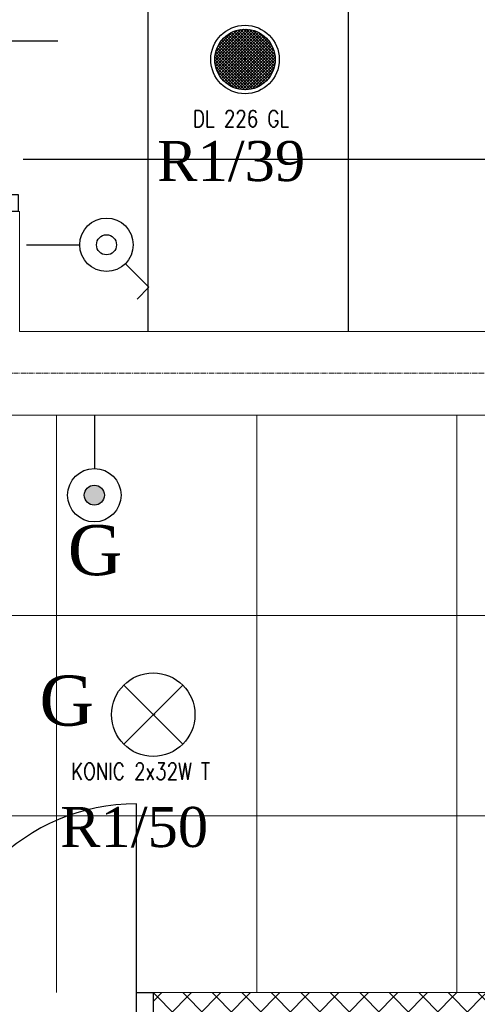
# Model space of a CAD drawing. Header units: centimetres. Extents: x 88729 to 133553, y -16225 to 14174.
# Tile 169 of 231: x 92031 to 92168, y -7050 to -6755. Entities that reach past the tile are written whole.
import ezdxf
from ezdxf.enums import TextEntityAlignment as Align

# ---------------------------------------------------------------- set-up
doc = ezdxf.new("R2010")
doc.units = ezdxf.units.CM
doc.linetypes.add('CENTER2', pattern=[1.125, 0.75, -0.125, 0.125, -0.125])
for name, color, linetype in [('A-OS', 252, 'CENTER2'), ('A-SCIANY', 252, 'Continuous'), ('A-SUFITY', 252, 'Continuous'), ('E_Istn', 170, 'Continuous'), ('E_opisy siły', 5, 'Continuous'), ('E_PODKLAD', 7, 'Continuous'), ('E_siła', 5, 'Continuous'), ('klinkier', 252, 'Continuous'), ('koncepcja', 252, 'Continuous'), ('R-MET-IWE', 252, 'Continuous'), ('RLX_L_9242650+6100', 3, 'Continuous'), ('S-DRZ-', 252, 'Continuous'), ('S-DRZ-O', 252, 'Continuous'), ('S-DRZ-SKRZYD', 252, 'Continuous'), ('S-DRZ-WEGAR', 252, 'Continuous')]:
    doc.layers.add(name, color=color, linetype=linetype)
for name, color, linetype, lineweight in [('A-SLUSARKA', 252, 'Continuous', 13), ('E_Istn_pozostaje', 132, 'Continuous', 25), ('rz_zelbet', 252, 'Continuous', 20)]:
    doc.layers.add(name, color=color, linetype=linetype, lineweight=lineweight)
doc.styles.add('MM_050', font='romans.shx', dxfattribs={"width": 0.8, "height": 16})
doc.styles.add('old', font='BOOKOS.TTF')
doc.styles.get("Standard").update_dxf_attribs({"font": 'txt.shx'})

# ---------------------------------------------------------------- blocks, each defined once
blk = doc.blocks.new('RLX_DL_226_GL')
at = {"ltscale": 0.1}
h = blk.add_hatch(dxfattribs=at)
h.set_pattern_fill('ANSI37', color=256, scale=5, style=0)
h.set_pattern_definition([(45, (0, 0), (-0.441942, 0.441942), []), (135, (0, 0), (-0.441942, -0.441942), [])])
h.paths.add_polyline_path([(-9.05, 0, 1), (9.05, 0, 1)])
h.paths.add_polyline_path([(-0.01, -0.03), (0.58, -0.03), (0.58, 0.13), (-0.01, 0.13)], flags=24)
for p, q in [((-0.2, 0), (0, 0)), ((0, -0.2), (0, 0.2)), ((0, 0), (0.2, 0))]:
    blk.add_line(p, q, dxfattribs=at)
for radius in [10.25, 9.05]:
    blk.add_circle((0, 0), radius, dxfattribs=at)
at = {"ltscale": 0.1, "insert": (-15.59, -15.23), "char_height": 5, "width": 37.6033, "attachment_point": 1, "style": 'MM_050'}
blk.add_mtext('DL 226 GL', dxfattribs=at)
at = {"ltscale": 0.1, "flags": 9}
blk.add_attdef('RLXLUM', (0, 0), '', height=0.1, dxfattribs=at)
blk = doc.blocks.new('E_łącznik jednobiegunowy_IP44')
at = {"linetype": 'Continuous', "ltscale": 0.5}
for p, q in [((5.66, 29.66), (12.73, 36.73)), ((16.26, 33.19), (12.73, 36.73)), ((0, 0), (0, 16))]:
    blk.add_line(p, q, dxfattribs=at)
for radius in [8, 3]:
    blk.add_circle((0, 24), radius, dxfattribs=at)
at = {"linetype": 'Continuous', "ltscale": 0.5, "style": 'old', "flags": 4}
blk.add_attdef('OBWÓD', (12.73, 36.73), '', height=12, dxfattribs=at)
blk = doc.blocks.new('E_łącznik bistabilny IP20')
at = {"linetype": 'Continuous', "ltscale": 0.5}
blk.add_hatch(color=256, dxfattribs=at).paths.add_polyline_path([(-3, 24, 1), (3, 24, 1)])
blk.add_line((0, 0), (0, 16), dxfattribs=at)
for radius in [8, 3]:
    blk.add_circle((0, 24), radius, dxfattribs=at)
at = {"linetype": 'Continuous', "ltscale": 0.5, "style": 'old', "flags": 4}
blk.add_attdef('OBWÓD', (5.88, 29.43), '', height=12, dxfattribs=at)
blk = doc.blocks.new('E_opis siły')
at = {"layer": 'E_siła', "linetype": 'Continuous', "ltscale": 0.5, "style": 'old', "flags": 4}
blk.add_attdef('OBWÓD', (0, 0), '', height=12, dxfattribs=at)
blk = doc.blocks.new('D90-L-DL')
at = {"layer": 'S-DRZ-'}
blk.add_arc((-45, 0), 90, 270, 0, dxfattribs=at)
at = {"layer": 'S-DRZ-O'}
blk.add_line((0, 15.12), (0, -15.12), dxfattribs=at)
at = {"layer": 'S-DRZ-SKRZYD'}
blk.add_line((-45, 0), (-45, -90), dxfattribs=at)
at = {"layer": 'S-DRZ-WEGAR'}
for points in [[(-50, -3.5), (-45, -3.5), (-45, 3.5), (-50, 3.5)], [(45, 3.5), (50, 3.5), (50, -3.5), (45, -3.5)]]:
    blk.add_lwpolyline(points, close=True, dxfattribs=at)
blk = doc.blocks.new('A$C07123322')
at = {"layer": 'A-SLUSARKA', "xscale": 1.020000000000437, "yscale": 1.020000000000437, "zscale": 1.020000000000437, "rotation": 270}
blk.add_blockref('D90-L-DL', (40.58, -45.9), dxfattribs=at)
blk = doc.blocks.new('A$C788011A3')
at = {"layer": 'S-DRZ-'}
for centre, radius, start, end in [((5, 15.12), 90, 360, 90), ((155, 15.12), 60.07, 90, 180)]:
    blk.add_arc(centre, radius, start, end, dxfattribs=at)
at = {"layer": 'S-DRZ-O'}
blk.add_line((94.93, 0), (94.93, 30.24), dxfattribs=at)
at = {"layer": 'S-DRZ-SKRZYD'}
for p, q in [((5, 15.12), (5, 105.12)), ((155, 15.12), (155, 75.19))]:
    blk.add_line(p, q, dxfattribs=at)
at = {"layer": 'S-DRZ-WEGAR'}
for points in [[(0, 18.62), (5, 18.62), (5, 11.62), (0, 11.62)], [(155, 18.62), (160, 18.62), (160, 11.62), (155, 11.62)]]:
    blk.add_lwpolyline(points, close=True, dxfattribs=at)
blk = doc.blocks.new('A$Ce817dbbb')
at = {"layer": 'klinkier', "lineweight": 9, "ltscale": 0.1}
h = blk.add_hatch(dxfattribs=at)
h.set_pattern_fill('ANSI37', color=252, scale=50, style=0)
h.set_pattern_definition([(45, (-34168.379, 15027.049), (-4.4194174, 4.4194174), []), (135, (-34168.379, 15027.049), (-4.4194174, -4.4194174), [])])
h.paths.add_polyline_path([(669.1, -17512.02), (669.1, -17519.02), (704.1, -17519.02), (1242.78, -17519.02), (1242.78, -17512.02)])
h.paths.add_polyline_path([(1242.78, -17512.02), (1242.78, -17519.02), (1341.6, -17519.02), (1341.6, -17512.02)])
h.paths.add_polyline_path([(1341.6, -17519.02), (1349.1, -17519.02), (1349.1, -17512.02), (1341.6, -17512.02)])
h.paths.add_polyline_path([(1634.1, -17519.02), (1634.1, -17512.02), (1509.1, -17512.02), (1509.1, -17519.02), (1544.1, -17519.02)])
at = {"layer": 'A-OS', "color": 252, "lineweight": 9, "ltscale": 2}
blk.add_line((-2608.23, -17326.52), (3323.95, -17326.52), dxfattribs=at)
at = {"layer": 'A-SCIANY', "color": 252, "lineweight": 9, "ltscale": 3}
for p, q in [((617.1, -17278.02), (629.1, -17278.02)), ((629.1, -17278.02), (629.1, -17314.02)), ((629.1, -17314.02), (1004.1, -17314.02)), ((669.1, -17512.02), (1349.1, -17512.02))]:
    blk.add_line(p, q, dxfattribs=at)
blk.add_lwpolyline([(1029.1, -17339.02), (617.1, -17339.02), (617.1, -17339.02)], dxfattribs=at)
at = {"layer": 'A-SUFITY', "ltscale": 0.1}
for p, q in [((667.6, -17314.02), (667.6, -17091.02)), ((727.6, -17314.02), (727.6, -17091.02)), ((1005.1, -17262.52), (630.1, -17262.52))]:
    blk.add_line(p, q, dxfattribs=at)
at = {"layer": 'A-SUFITY', "lineweight": 0, "ltscale": 0.1}
for p, q in [((640.1, -17339.02), (640.1, -17512.02)), ((700.1, -17339.02), (700.1, -17512.02)), ((760.1, -17339.02), (760.1, -17512.02)), ((1000.1, -17399.02), (-346.9, -17399.02)), ((1000.1, -17459.02), (-346.9, -17459.02))]:
    blk.add_line(p, q, dxfattribs=at)
at = {"layer": 'koncepcja', "color": 252, "lineweight": 9}
blk.add_blockref('A$C07123322', (584.53, -17181.12), dxfattribs=at)
at = {"layer": 'rz_zelbet', "color": 252, "lineweight": 9, "ltscale": 0.1}
blk.add_blockref('A$C788011A3', (509.1, -17530.64), dxfattribs=at)
at = {"layer": 'R-MET-IWE', "color": 252, "lineweight": 9, "width": 0.75}
for tag, rotation, p in [('0-', 90, (-1139.05, -4143.61)), ('0-', 90, (-1113.05, -4143.61)), ('0-', 90, (-1087.05, -4143.61)), ('2-', 90, (-796.05, -4143.61)), ('2-', 90, (-505.05, -4143.61)), ('0-', 90, (-480.05, -4143.61)), ('0-', 90, (-456.05, -4143.61)), ('2-', 90, (-166.05, -4143.61)), ('2-', 90, (-625.66, -4833.61)), ('2-', 90, (-599.66, -4833.61)), ('2-', 90, (-573.66, -4833.61)), ('0-', 180, (-2169.64, -4848.47)), ('0-', 180, (-2169.64, -4873.47)), ('0-', 180, (-2169.64, -4899.47)), ('-2', 90, (-1661.47, -4961.65)), ('-2', 90, (-1636.47, -4961.65)), ('0-', 270, (-1489.78, -4968.06)), ('0-', 270, (-1464.78, -4968.06)), ('0-', 270, (-1439.78, -4968.06)), ('0-', 270, (-1364.78, -4968.06)), ('0-', 270, (-1339.78, -4968.06)), ('0-', 270, (-1314.78, -4968.06)), ('0-', 270, (328.22, -4968.06)), ('0-', 270, (354.22, -4968.06)), ('0-', 270, (1256.22, -4968.06)), ('0-', 270, (1282.22, -4968.06)), ('0-', 90, (-513.05, -5496.61)), ('0-', 90, (-487.05, -5496.61)), ('K.S.-', 90, (-487.05, -5766.11)), ('0-', 90, (-513.05, -5766.11)), ('1-', 90, (-539.05, -6114.61)), ('0-', 90, (-513.05, -6114.61)), ('0-', 90, (-487.05, -6114.61)), ('0-', 90, (301.95, -6545.61)), ('0-', 90, (327.95, -6545.61)), ('0-', 90, (353.95, -6545.61)), ('0-', 90, (416.11, -6545.61)), ('0-', 90, (1255.95, -6545.61)), ('0-', 90, (1281.95, -6545.61)), ('1-', 90, (2382.95, -6845.61)), ('1-', 90, (2408.95, -6845.61)), ('1-', 90, (2434.95, -6845.61)), ('1-', 90, (2827.95, -6845.61)), ('1-', 90, (2853.95, -6845.61)), ('1-', 90, (2879.95, -6845.61)), ('<-2', 90, (-910.64, -10482.41)), ('2->', 90, (-718.15, -10854.38)), ('2->', 90, (-692.15, -10854.38)), ('2->', 90, (-744.15, -10870.8)), ('-0', 90, (-186.09, -12450.12)), ('1-', 90, (2264.47, -12866.38)), ('1-', 90, (2290.47, -12866.38)), ('1-', 90, (2316.47, -12866.38)), ('1-', 90, (2709.47, -12866.38)), ('1-', 90, (2735.47, -12866.38)), ('1-', 90, (2761.47, -12866.38)), ('<-KL', 90, (-700.01, -16780.91)), ('-0', 90, (-179.94, -18957.53)), ('0->', 90, (-1257.53, -23179.05)), ('0->', 90, (-1231.53, -23179.05)), ('0->', 90, (-1205.53, -23179.05)), ('0->', 90, (-600.53, -23179.05)), ('0->', 90, (-574.53, -23179.05)), ('0->', 90, (-1692.53, -24074.05)), ('0->', 90, (-1666.53, -24074.05)), ('0->', 90, (-1640.53, -24074.05)), ('0->', 90, (-1486.53, -24074.05)), ('0->', 90, (-1460.53, -24074.05)), ('0->', 90, (-1434.53, -24074.05)), ('<-0', 90, (-499.82, -24383.56)), ('<-0', 90, (-298.11, -24383.56)), ('<-0', 180, (-587.12, -25088.86)), ('<-0', 270, (-496.63, -25202.68)), ('<-0', 180, (-1353.25, -25419.36)), ('<-0', 180, (-1187.25, -25444.1)), ('<-0', 90, (-179.61, -25454.22)), ('<-0', 90, (-69.59, -26375.36)), ('<-0', 90, (-43.59, -26375.36))]:
    blk.add_attdef(tag, text='', height=17, rotation=rotation, dxfattribs=at).set_placement(p, align=Align.MIDDLE)
for tag, p in [('2-', (1424.81, -4179.2)), ('2-', (1424.81, -4205.2)), ('K.S.-', (-76.89, -4264.2)), ('KL-', (-613.13, -4292.18)), ('1-', (-613.13, -4312.18)), ('1-', (-613.13, -4332.18)), ('K.S.-', (1414.13, -4333.66)), ('0-', (-70.19, -4341.2)), ('0-', (469.81, -4341.2)), ('1-', (-613.13, -4352.18)), ('0-', (1424.81, -4361.2)), ('0-', (-70.19, -4367.2)), ('1-', (469.81, -4367.2)), ('0-', (1099.81, -4368.2)), ('2-', (1424.81, -4387.2)), ('1-', (-70.19, -4393.2)), ('1-', (469.81, -4393.2)), ('1-', (1099.81, -4394.2)), ('2-', (1424.81, -4413.2)), ('2-', (-70.19, -4419.2)), ('2-', (1099.81, -4420.2)), ('K.S.-', (-76.89, -4445.2)), ('2-', (469.81, -4444.2)), ('2-', (1099.81, -4446.2)), ('2-', (469.81, -4470.2)), ('2-', (-825.19, -4496.2)), ('2-', (-825.19, -4522.2)), ('2-', (-70.19, -4574.2)), ('2-', (-70.19, -4600.2)), ('K.S.-', (1089.13, -4600.66)), ('2-', (1099.81, -4653.2)), ('2-', (-70.19, -4669.2)), ('2-', (1099.81, -4679.2)), ('-1', (1806.78, -4690.78)), ('1-', (-70.19, -4695.2)), ('2-', (1099.81, -4705.2)), ('-1', (1806.78, -4716.3)), ('K.S.-', (-73.2, -4721.2)), ('-1', (1806.78, -4743.07)), ('FR-', (-70.19, -4747.2)), ('0-', (-1066.19, -6382.7)), ('0-', (-1066.19, -6408.7)), ('2-', (1729.81, -6586.2)), ('2-', (1729.81, -6612.2)), ('2-', (1729.81, -6638.2)), ('2-', (1729.81, -6664.2)), ('K.S.-', (469.81, -6788.2)), ('1-', (-962.19, -6915.2)), ('1-', (-460.19, -6923.2)), ('1-', (469.81, -6923.2)), ('2-', (1729.81, -6923.2)), ('1-', (-460.19, -6949.2)), ('1-', (469.81, -6949.2)), ('2-', (1729.81, -6949.2)), ('K.S.-', (2901.81, -6960.2)), ('2-', (1729.81, -6975.2)), ('2-', (1729.81, -7001.2)), ('2-', (-460.19, -7026.2)), ('0-', (469.81, -7026.2)), ('2-', (-460.19, -7052.2)), ('0-', (469.81, -7052.2)), ('2-', (-460.19, -7078.2)), ('2-', (469.81, -7078.2)), ('1-', (2901.81, -7088.2)), ('2-', (469.81, -7104.2)), ('1-', (2901.81, -7114.2)), ('0-', (1729.81, -7131.2)), ('2-', (-460.19, -7141.2)), ('0-', (1729.81, -7157.2)), ('2-', (-460.19, -7167.2)), ('2-', (469.81, -7181.2)), ('2-', (1729.81, -7183.2)), ('0-', (-460.19, -7193.2)), ('2-', (469.81, -7207.2)), ('2-', (1729.81, -7209.2)), ('K.S.-', (-470.87, -7217.66)), ('2-', (469.81, -7233.2)), ('2-', (1729.81, -7235.2)), ('1-', (-460.19, -7245.2)), ('2-', (469.81, -7259.2)), ('2-', (1729.81, -7261.2)), ('2-', (1729.81, -7287.2)), ('2-', (-460.19, -7297.2)), ('2->', (-943.67, -10542.97)), ('-1', (1688.29, -10711.55)), ('-1', (1688.29, -10737.55)), ('-1', (1688.29, -10763.55)), ('<-2', (1685.55, -12605.39)), ('2->', (1611.33, -12636.47)), ('2->', (1611.33, -12658.97)), ('2->', (1590.77, -12684.97)), ('K.S.-', (2783.33, -12980.97)), ('2->', (-578.67, -13046.97)), ('2->', (-578.67, -13072.97)), ('<-2', (-476.88, -13105.94)), ('1-', (2783.33, -13108.97)), ('1-', (2783.33, -13134.97)), ('<-1', (-610.79, -16857.83)), ('<-1', (-610.79, -16877.83)), ('<-1', (1688.29, -17218.96)), ('<-1', (1688.29, -17244.96)), ('<-1', (1688.29, -17270.96)), ('<-1', (-478.91, -18553.43)), ('<-0', (-2287.98, -23879.57)), ('<-0', (-2287.98, -23905.57)), ('<-0', (-2287.98, -23931.57)), ('<-0', (-343.08, -24738.18)), ('<-0', (-478.91, -25059.68))]:
    blk.add_attdef(tag, text='', height=17, dxfattribs=at).set_placement(p, align=Align.MIDDLE)

msp = doc.modelspace()

# ---------------------------------------------------------------- linework, layer by layer
at = {"layer": 'E_Istn', "ltscale": 0.1}
for p, q in [((92062.14, -6972.21, 350), (92079.81, -6954.54, 350)), ((92062.14, -6954.54, 350), (92079.81, -6972.21, 350)), ((92070.73, -6963.37, 350), (92070.98, -6963.37, 350)), ((92070.98, -6963.62, 350), (92070.98, -6963.12, 350)), ((92070.98, -6963.37, 350), (92071.23, -6963.37, 350))]:
    msp.add_line(p, q, dxfattribs=at)
msp.add_circle((92070.98, -6963.37, 350), 12.5, dxfattribs=at)

# ---------------------------------------------------------------- block references
at = {"layer": 'E_Istn'}
msp.add_blockref('RLX_DL_226_GL', (92098.48, -6767.13), dxfattribs=at)
at = {"layer": 'E_Istn_pozostaje'}
for name, p, rotation in [('E_łącznik jednobiegunowy_IP44', (92032.98, -6822.63), 270), ('E_łącznik bistabilny IP20', (92053.34, -6873.63), 180.0000000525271)]:
    msp.add_blockref(name, p, dxfattribs=dict(at, rotation=rotation))
at = {"layer": 'E_opisy siły', "linetype": 'Continuous'}
ref = msp.add_blockref('E_opis siły', (92132.6, -6803.54, -250), dxfattribs=dict(at, xscale=-1))
ref.add_attrib('OBWÓD', 'R1/39', (92072.18, -6803.54, -250), dxfattribs={"color": 3, "linetype": 'Continuous', "ltscale": 0.5, "height": 12, "style": 'old'})
ref = msp.add_blockref('E_opis siły', (92103.53, -7003.01, -350), dxfattribs=dict(at, xscale=-1))
ref.add_attrib('OBWÓD', 'R1/50', (92043.11, -7003.01, -350), dxfattribs={"color": 3, "linetype": 'Continuous', "ltscale": 0.5, "height": 12, "style": 'old'})
at = {"layer": 'E_PODKLAD'}
msp.add_blockref('A$Ce817dbbb', (91401.87, 10465.39), dxfattribs=at)

# ---------------------------------------------------------------- texts
at = {"layer": 'E_Istn', "style": 'old'}
msp.add_text('G', height=15, dxfattribs=at).set_placement((92036.9, -6966.65, 350))
at = {"layer": 'E_Istn', "ltscale": 0.1, "insert": (92046.39, -6977.84, 350), "char_height": 5, "width": 52.2979, "attachment_point": 1, "style": 'MM_050'}
msp.add_mtext('KONIC 2x32W T', dxfattribs=at)
at = {"layer": 'E_Istn_pozostaje', "style": 'old'}
msp.add_text('G', height=15, dxfattribs=at).set_placement((92045.39, -6921.58))
at = {"layer": 'RLX_L_9242650+6100', "ltscale": 0.1, "flags": 9}
msp.add_attdef('RLXLUM', (92070.98, -6963.37, 350), '', height=0.1, dxfattribs=at)

doc.saveas('drawing.dxf')
